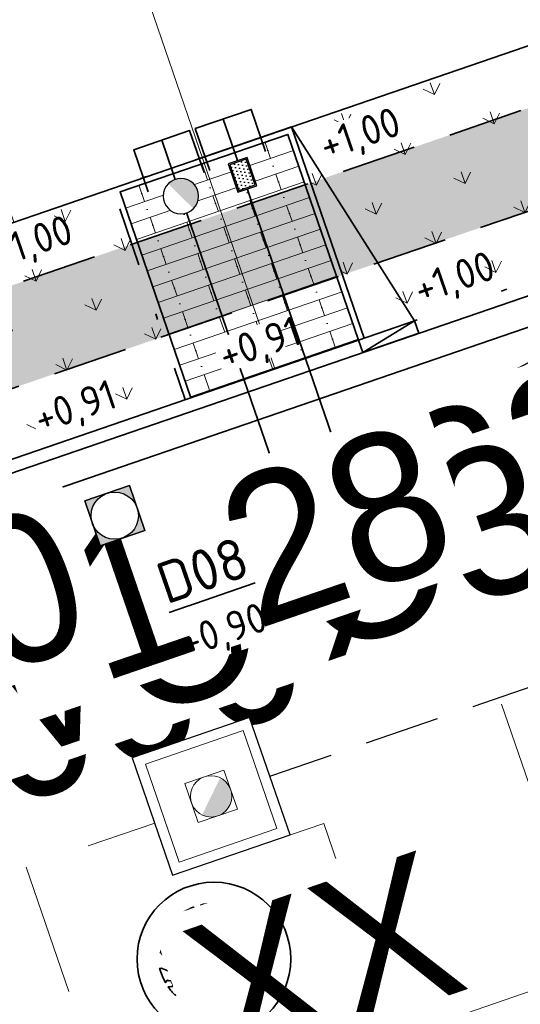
# Model space of a CAD drawing. Header units: metres. Extents: x 264779 to 275389, y 575281 to 580396.
# Tile 129 of 174: x 265422 to 265430, y 577019 to 577036. Entities that reach past the tile are written whole.
import ezdxf
from ezdxf.enums import TextEntityAlignment as Align

# ---------------------------------------------------------------- set-up
doc = ezdxf.new("R2018")
doc.units = ezdxf.units.M
doc.set_wipeout_variables(frame=1)
for name, pattern in [('AM-AS', [16, 10, -2, 2, -2]), ('B-WE-RI-HWA_HUISAANSLUITING_PVC_160-G', [20, 6.5, -1.5, 2.5, -1.5, 2.5, -1.5, 2.5, -1.5]), ('B-WE-RI-HWA_PVC_315-G', [10, 2, -1.125, 0.75, -1.125, 2, -1.125, 0.75, -1.125]), ('B-WE-VH-KANTOPSLUITING_OPSLUITBAND_[AFMETINGEN1]-G', [10, 5.5, -0.875, 0, -0.875, 1, -0.875, 0, -0.875]), ('B-WE-VH-KANTOPSLUITING_TROTTOIRBAND_RWS_[AFMETINGEN1]-G', [10, 2.5, -1.5, 0, -1.5, 0, -1.5, 0, -1.5, 0, -1.5]), ('DASHED', [19.05, 12.7, -6.35]), ('HIDDEN', [9.525, 6.35, -3.175])]:
    doc.linetypes.add(name, pattern=pattern)
for name, color, linetype, lineweight, true_color in [('N-BH-KG-GRENS_PERCEEL-G', 160, 'KG-PERCEEL', 18, 0x003fff), ('N-GV-GR-BOOM-S', 7, 'Continuous', 35, 0x00a500), ('N-GV-GR-GRAS_BERMKRUIDENMENGSEL-A', 7, 'Continuous', 18, 0x00a500), ('N-OI-RI-BELUCHTINGSDRAINAGE_PVC_160-G', 3, 'B-WE-RI-DRAINAGE_PVC_160-G', 35, 0x00ff00), ('N-OI-RI-DWA_ERFSCHEIDINGSPUT-S', 20, 'Continuous', 25, 0xff3f00), ('N-OI-RI-DWA_HUISAANSLUITING_PVC_160-G', 20, 'B-WE-RI-DWA_HUISAANSLUITING_PVC_160-G', 35, 0xff3f00), ('N-OI-RI-DWA_PVC_250-G', 20, 'B-WE-RI-DWA_PVC_250-G', 35, 0xff3f00), ('N-OI-RI-HWA_HUISAANSLUITING_PVC_160-G', 150, 'B-WE-RI-HWA_HUISAANSLUITING_PVC_160-G', 35, 0x007fff), ('N-OI-RI-HWA_HULPSTUK-S', 150, 'Continuous', 25, 0x007fff), ('N-OI-RI-HWA_PVC_315-G', 150, 'B-WE-RI-HWA_PVC_315-G', 35, 0x007fff), ('N-WE-RI-DWA_AFDEKKAP-G', 20, 'Continuous', 35, 0xff3f00), ('N-WE-RI-DWA_POMPPUT-G', 20, 'Continuous', 25, 0xff3f00), ('N-WE-RI-DWA_RIOOLPUT_INSPECTIEPUT-S', 20, 'Continuous', 25, 0xff3f00), ('N-WE-RI-HWA_AFDEKKAP-G', 150, 'Continuous', 35, 0x007fff), ('N-WE-VH-VERHARDING_STRAATBAKSTEEN_DIKFORMAAT_HALF_PAARS-BRUIN-A', 7, 'Continuous', 18, 0x66332b)]:
    doc.layers.add(name, color=color, linetype=linetype, lineweight=lineweight, true_color=true_color)
for name, color, linetype, lineweight in [('N-CO-AM-AS-G', 10, 'AM-AS', 9), ('N-OI-RI-ALGEMEEN-B.O.B.-T25', 7, 'Continuous', 25), ('N-OI-RI-ALGEMEEN-INFORMATIE-T25', 7, 'Continuous', 25), ('N-OI-RI-ALGEMEEN-STROOMRICHTING-S', 7, 'Continuous', 25), ('N-OI-RI-ALGEMEEN-VERHANG-T25', 7, 'Continuous', 25), ('N-WA-RI-DETAIL1-G', 1, 'HIDDEN', 18), ('N-WE-GW-BERM-G', 90, 'Continuous', 35), ('N-WE-KL-TRACE-A', 7, 'Continuous', 25), ('N-WE-KL-TRACE-G', 7, 'DASHED', 35), ('N-WE-RI-ALGEMEEN-PUTNUMMER_DWA-T35', 7, 'Continuous', 35), ('N-WE-VH-GOOT_SBS-G', 40, 'Continuous', 35), ('N-WE-VH-KANTOPSLUITING_ELEMENT_VERLOOPBAND_110-220x250_190-220x160-G', 40, 'Continuous', 35), ('N-WE-VH-KANTOPSLUITING_INRITBAND_190-220x160-G', 60, 'B-WE-VH-KANTOPSLUITING_GAZONBAND_[AFMETINGEN1]-G', 35), ('N-WE-VH-KANTOPSLUITING_OPSLUITBAND_100x200-G', 60, 'B-WE-VH-KANTOPSLUITING_OPSLUITBAND_[AFMETINGEN1]-G', 35), ('N-WE-VH-KANTOPSLUITING_TROTTOIRBAND_RWS_110-220x250-G', 60, 'B-WE-VH-KANTOPSLUITING_TROTTOIRBAND_RWS_[AFMETINGEN1]-G', 35), ('N-WE-VH-VERHARDING_STRAATBAKSTEEN_DIKFORMAAT_HALF-G', 40, 'Continuous', 35), ('N-WE-VH-VERHARDING_STRAATBAKSTEEN_DIKFORMAAT_KEPER-G', 40, 'Continuous', 35), ('N-XX-AL-HOOGTELABEL-T25-M', 7, 'Continuous', 25), ('T-WE-GR-TOEKOMSTIG-G', 3, 'DASHED', 25), ('X-XX-AL-AANPIJLING-T25', 7, 'Continuous', 25)]:
    doc.layers.add(name, color=color, linetype=linetype, lineweight=lineweight)
doc.layers.add('X-XX-AL-HULPLAAG-G', color=6, linetype='Continuous', lineweight=18, plot=False)
doc.styles.add('NLCS-ISO', font='NLCS-ISO.ttf')
doc.styles.add('NLCS-ISO-ANNOTATIVE-T25', font='NLCS-ISO.ttf', dxfattribs={"height": 2.5})
doc.styles.add('NLCS-ISO-ANNOTATIVE-T35', font='NLCS-ISO.ttf', dxfattribs={"height": 3.5})
doc.styles.add('NLCS-ISO-M1000-T25', font='NLCS-ISO.ttf', dxfattribs={"height": 2.5})
doc.styles.get("Standard").update_dxf_attribs({"font": 'arial.ttf'})
doc.linetypes.add('B-WE-RI-DRAINAGE_PVC_160-G', pattern='A,10.25,-3,[160,NLCS.shx,S=0.25,R=0,X=0,Y=0],-3.5,["o",Standard,S=1,R=0,X=-0.35,Y=-0.35],-3.25', length=20)
doc.linetypes.add('B-WE-RI-DWA_HUISAANSLUITING_PVC_160-G', pattern='A,2.5,-1,[160,NLCS.shx,S=0.25,R=0,X=0,Y=0],-1.5,[160,NLCS.shx,S=0.25,R=0,X=0,Y=0],-1.5,[160,NLCS.shx,S=0.25,R=0,X=0,Y=0],-1,2.5', length=10)
doc.linetypes.add('B-WE-RI-DWA_PVC_250-G', pattern='A,6,-5.5,["O   O   O",NLCS-ISO,S=0.5,R=0,X=-2.5,Y=-0.2],-3.5,5', length=20)
doc.linetypes.add('B-WE-VH-KANTOPSLUITING_GAZONBAND_[AFMETINGEN1]-G', pattern='A,4,-3,[160,NLCS.shx,S=0.25,R=0,X=0,Y=0],-3', length=10)
doc.linetypes.add('KG-PERCEEL', pattern='A,2.75,-1,["P",Standard,S=0.9,R=0,X=-0.5,Y=-0.45],-1,2.75,-1,[5,NLCS.shx,S=0.375,R=0,X=0,Y=0],-1', length=9.5)
doc.dimstyles.new('NLCS-ANNOTATIVE-T25-SCHRAP', dxfattribs={"dimtxt": 2.5, "dimasz": 1.4, "dimexe": 2, "dimexo": 2, "dimgap": 0.7, "dimtad": 1, "dimzin": 0, "dimtxsty": 'NLCS-ISO-ANNOTATIVE-T25', "dimblk": 'OBLIQUE', "dimcen": 2.5, "dimdle": 2, "dimclrd": 256, "dimclre": 256, "dimclrt": 256, "dimadec": 1, "dimazin": 0, "dimtfac": 1, "dimtofl": 0, "dimtmove": 1, "dimatfit": 0, "dimldrblk": 'OBLIQUE', "dimfxl": 2, "dimfxlon": 1, "dimtfillclr": 256, "dimtolj": 1, "dimtzin": 0, "dimlwd": 18, "dimlwe": 18, "dimarcsym": 0})

# ---------------------------------------------------------------- blocks, each defined once
blk = doc.blocks.new('_Oblique')
at = {"color": 0, "linetype": 'ByBlock', "lineweight": -2}
blk.add_line((-0.5, -0.5), (0.5, 0.5), dxfattribs=at)
blk = doc.blocks.new('*D110')
at = {"layer": 'Defpoints', "color": 0, "transparency": 16777216}
for p in [(265448.857, 577025.862), (265449.587, 577023.734), (265387.166, 577002.297)]:
    blk.add_point(p, dxfattribs=at)
at = {"layer": 'X-XX-AL-AANPIJLING-T25', "lineweight": 18, "transparency": 16777216}
for p, q in [((265448.986, 577025.484), (265448.727, 577026.24)), ((265386.057, 577004.295), (265449.235, 577025.992)), ((265386.565, 577004.047), (265386.305, 577004.803))]:
    blk.add_line(p, q, dxfattribs=at)
at = {"layer": 'X-XX-AL-AANPIJLING-T25', "lineweight": 18, "transparency": 16777216, "xscale": 0.28, "yscale": 0.28, "zscale": 0.28}
for p, rotation in [((265448.857, 577025.862), 18.95339913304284), ((265386.435, 577004.425), 198.9533991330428)]:
    blk.add_blockref('_Oblique', p, dxfattribs=dict(at, rotation=rotation))
at = {"layer": 'X-XX-AL-AANPIJLING-T25', "transparency": 16777216, "insert": (265415.314, 577014.808), "char_height": 0.5, "attachment_point": 5, "rotation": 18.9534, "style": 'NLCS-ISO-ANNOTATIVE-T25', "bg_fill": 3, "box_fill_scale": 1.1, "bg_fill_color": 256, "bg_fill_true_color": 13158600, "bg_fill_transparency": 0}
blk.add_mtext('\\A1;66,00', dxfattribs=at)
blk = doc.blocks.new('N-SRI-HWA_RIOOLPUT_INSPECTIEPUT_1500X1500-SO')
at = {"ltscale": 0.99999}
blk.add_wipeout([(-0.9, 0.9), (0.9, 0.9), (0.9, -0.9), (-0.9, -0.9)], dxfattribs=at)
h = blk.add_hatch(color=256, dxfattribs=at)
h.dxf.hatch_style = 1
h.paths.add_polyline_path([(0.212, 0.212, 0.668179), (-0.3, 0, 0.198912), (-0.212, -0.212)])
at = {"ltscale": 0.99999, "flags": 128}
blk.add_lwpolyline([(-0.9, -0.9), (0.9, -0.9), (0.9, 0.9), (-0.9, 0.9)], close=True, dxfattribs=at)
at = {"lineweight": 18, "ltscale": 0.99999, "flags": 128}
for points in [[(-0.75, -0.75), (0.75, -0.75), (0.75, 0.75), (-0.75, 0.75)], [(0, -0.3), (-0.3, -0.3), (-0.3, 0.3), (0.3, 0.3), (0.3, -0.3)]]:
    blk.add_lwpolyline(points, close=True, dxfattribs=at)
at = {"lineweight": 18, "ltscale": 0.99999}
blk.add_circle((0, 0), 0.3, dxfattribs=at)
blk = doc.blocks.new('*U156')
for p, q in [((-0.5, 0), (0, 0.11)), ((0, 0.11), (-0.5, 0.11)), ((-0.5, 0.11), (-0.5, 0)), ((0, 0), (0, 0.11)), ((-0.5, 0), (0, 0))]:
    blk.add_line(p, q)
blk = doc.blocks.new('*U158')
at = {"flags": 128}
blk.add_lwpolyline([(0, 0), (331.02, 113.69)], dxfattribs=at)
at = {"layer": 'N-OI-RI-ALGEMEEN-B.O.B.-T25', "lineweight": 30, "ltscale": 0.5, "oblique": 30, "flags": 5}
for tag, p in [('+0,00', (321.82, 109.997)), ('+0,01', (0.658, -0.305))]:
    blk.add_attdef(tag, text='', height=2.5, rotation=18.95519, dxfattribs=at).set_placement(p, align=Align.TOP_LEFT)
at = {"layer": 'N-OI-RI-ALGEMEEN-INFORMATIE-T25', "lineweight": 30, "ltscale": 0.5, "oblique": 30, "flags": 5}
blk.add_attdef('BETON%%C160', text='', height=2.5, rotation=18.95519, dxfattribs=at).set_placement((190.662, 68.629), align=Align.TOP_RIGHT)
at = {"layer": 'N-OI-RI-ALGEMEEN-VERHANG-T25', "lineweight": 30, "ltscale": 0.5, "oblique": 30, "flags": 5}
blk.add_attdef('1:1000', text='', height=2.5, rotation=18.95519, dxfattribs=at).set_placement((178.942, 60.927), align=Align.TOP_LEFT)
blk = doc.blocks.new('*U166')
at = {"layer": 'N-OI-RI-ALGEMEEN-STROOMRICHTING-S', "ltscale": 0.99999}
blk.add_hatch(color=256, dxfattribs=at).paths.add_polyline_path([(28.35, 9.736), (33.975, 10.676), (33.366, 12.45)])
at = {"flags": 128}
blk.add_lwpolyline([(0, 0), (118.343, 40.641)], dxfattribs=at)
at = {"layer": 'N-OI-RI-ALGEMEEN-STROOMRICHTING-S', "ltscale": 0.99999}
blk.add_lwpolyline([(28.35, 9.736), (33.975, 10.676), (33.366, 12.45)], close=True, dxfattribs=at)
at = {"layer": 'N-OI-RI-ALGEMEEN-B.O.B.-T25', "lineweight": 30, "ltscale": 0.5, "oblique": 30, "flags": 50}
for tag, p in [('+0,00', (109.632, 37.116)), ('+0,01', (2.656, 0.381))]:
    blk.add_attdef(tag, text='', height=2.5, rotation=18.95337, dxfattribs=at).set_placement(p, align=Align.TOP_LEFT)
at = {"layer": 'N-OI-RI-ALGEMEEN-INFORMATIE-T25', "lineweight": 30, "ltscale": 0.5, "oblique": 30, "flags": 50}
blk.add_attdef('BETON%%C160', text='', height=2.5, rotation=18.95337, dxfattribs=at).set_placement((54.828, 21.974), align=Align.TOP_RIGHT)
at = {"layer": 'N-OI-RI-ALGEMEEN-VERHANG-T25', "lineweight": 30, "ltscale": 0.5, "oblique": 30, "flags": 50}
blk.add_attdef('1:1000', text='', height=2.5, rotation=18.95337, dxfattribs=at).set_placement((41.652, 13.773), align=Align.TOP_LEFT)
blk = doc.blocks.new('*U170')
at = {"flags": 128}
blk.add_lwpolyline([(0, 0), (6.082, -17.71)], dxfattribs=at)
blk = doc.blocks.new('*U175')
at = {"ltscale": 0.99999}
blk.add_wipeout([(-1.125, 0.75), (1.125, 0.75), (1.125, -0.75), (-1.125, -0.75)], dxfattribs=at)
h = blk.add_hatch(color=256, dxfattribs=at)
h.paths.add_polyline_path([(1.125, 0.75), (-1.125, 0.75), (-1.125, -0.75), (1.125, -0.75)])
h.paths.add_polyline_path([(1.025, 0.65), (1.025, -0.65), (-1.025, -0.65), (-1.025, 0.65)], flags=16)
h = blk.add_hatch(dxfattribs=at)
h.set_pattern_fill('DOTS', color=256, scale=0.175, style=0)
h.set_pattern_definition([(0, (-0.975, -0.6), (0.138906, 0.277813), [0, -0.277813])])
h.paths.add_polyline_path([(-1.025, -0.65), (1.025, -0.65), (1.025, 0.65), (-1.025, 0.65)])
at = {"ltscale": 0.99999, "flags": 128}
for points in [[(-1.125, -0.75), (1.125, -0.75), (1.125, 0.75), (-1.125, 0.75)], [(-1.025, -0.65), (1.025, -0.65), (1.025, 0.65), (-1.025, 0.65)], [(-1.025, -0.65), (1.025, -0.65), (1.025, 0.65), (-1.025, 0.65)]]:
    blk.add_lwpolyline(points, close=True, dxfattribs=at)
blk = doc.blocks.new('N-SRI-PUT_VWA_KUNSTSTOF-SO')
at = {"ltscale": 0.99999}
blk.add_wipeout([(0, 1.5), (-0.586, 1.381), (-1.164, 0.946), (-1.449, 0.386), (-1.491, -0.164), (-1.403, -0.53), (-1.188, -0.915), (-0.842, -1.242), (-0.334, -1.462), (0.519, -1.407), (0.984, -1.132), (1.38, -0.588), (1.5, 0), (1.294, 0.759), (1.07, 1.051), (0.732, 1.309), (0.399, 1.446)], dxfattribs=at)
h = blk.add_hatch(color=256, dxfattribs=at)
edge = h.paths.add_edge_path()
edge.add_line((1.043, 1.078), (-1.063, -1.058))
edge.add_arc((0, 0), 1.5, 224.85367, 405.95863)
at = {"ltscale": 0.99999, "flags": 128}
blk.add_lwpolyline([(1.5, 0, 1), (-1.5, 0, 1), (1.5, 0)], format="xyb", close=True, dxfattribs=at)
blk = doc.blocks.new('BOOM')
blk.add_lwpolyline([(0.399, 4.344), (0.407, 4.354), (0.414, 4.362), (0.422, 4.369), (0.429, 4.376), (0.436, 4.383), (0.442, 4.39), (0.449, 4.397), (0.456, 4.406), (0.462, 4.416), (0.468, 4.428), (0.473, 4.442), (0.476, 4.459), (0.477, 4.479), (0.475, 4.504), (0.469, 4.533), (0.438, 4.642, -0.52938), (0.488, 4.701, -0.087139), (2.045, 4.264, -0.372341), (2.106, 4.124), (2.17, 3.798), (2.01, 3.638), (1.837, 3.675), (1.629, 3.519), (1.709, 3.321), (1.923, 3.252), (2.5, 3.385), (2.641, 3.307), (2.627, 3.183), (2.496, 3.102), (2.376, 2.712), (2.529, 2.462), (2.921, 3.086, -0.504641), (3.14, 2.895, 0.331948), (3.267, 2.693, 0.282008), (3.681, 2.769), (3.648, 2.752, -0.512156), (3.838, 2.751, -0.16076), (4.697, -0.052), (4.589, -0.156), (4.588, -0.271), (4.483, -0.29), (4.496, -0.404), (4.332, -0.351), (4.282, -0.479), (4.484, -0.613), (4.548, -0.664), (4.659, -0.552, -0.106371), (4.002, -2.407), (3.416, -2.029), (3.308, -2.104), (3.238, -1.793), (3.03, -1.543), (2.788, -1.545), (2.793, -1.835), (2.61, -2.469), (2.637, -2.59), (2.771, -2.609), (3.623, -2.935, -0.236298), (-0.208, -4.622, 0.159625), (-0.32, -4.398, 0.350802), (-0.29, -4.175, -0.504641), (-0.553, -4.05), (-0.489, -3.845), (-0.597, -3.653), (-0.739, -3.667), (-0.76, -3.821), (-0.868, -3.883), (-0.996, -3.785), (-1.106, -3.204), (-1.19, -3.12), (-1.403, -3.126), (-1.462, -3.379), (-1.549, -3.406), (-1.631, -3.617), (-1.847, -3.501, 0.733583), (-1.768, -3.663, -0.861625), (-1.724, -3.806, 0.279978), (-1.884, -4.05), (-1.877, -4.059, -0.827056), (-2.036, -4.225, -0.116774), (-3.828, -2.357), (-3.793, -2.35), (-3.765, -2.342), (-3.742, -2.333), (-3.724, -2.324), (-3.71, -2.313), (-3.7, -2.303), (-3.692, -2.292), (-3.474, -2.014), (-3.469, -2.004), (-3.465, -1.994), (-3.462, -1.985), (-3.459, -1.976), (-3.456, -1.967), (-3.452, -1.957), (-3.449, -1.946), (-3.444, -1.935), (-3.438, -1.923), (-3.431, -1.909), (-3.424, -1.895), (-3.416, -1.881), (-3.408, -1.866), (-3.401, -1.851), (-3.395, -1.836), (-3.389, -1.821), (-3.385, -1.806), (-3.381, -1.792), (-3.38, -1.779), (-3.379, -1.766), (-3.38, -1.755), (-3.382, -1.745), (-3.385, -1.737), (-3.389, -1.731), (-3.395, -1.726), (-3.402, -1.723), (-3.41, -1.722), (-3.419, -1.721), (-3.428, -1.72), (-3.438, -1.719), (-3.449, -1.717), (-3.459, -1.715), (-3.47, -1.711), (-3.481, -1.706), (-3.493, -1.699), (-3.504, -1.692), (-3.516, -1.684), (-3.528, -1.675), (-3.54, -1.665), (-3.552, -1.656), (-3.565, -1.646), (-3.577, -1.635), (-3.59, -1.625), (-3.602, -1.614), (-3.826, -1.87), (-3.837, -1.858), (-3.847, -1.844), (-3.857, -1.83), (-3.865, -1.814), (-3.876, -1.799), (-3.89, -1.786), (-3.911, -1.778), (-3.94, -1.774), (-3.982, -1.778), (-4.037, -1.791), (-4.109, -1.814, -0.040997), (-4.417, -0.947), (-4.257, -0.975), (-4.114, -1.066), (-4.038, -0.997), (-3.947, -0.855), (-4.035, -0.721), (-3.986, -0.523), (-4.167, -0.508), (-4.289, -0.39), (-4.51, -0.535, -0.05814), (-4.599, 0.764), (-4.473, 0.74), (-3.963, 0.336), (-3.743, 0.412), (-2.884, 0.639), (-2.811, 0.922), (-3.143, 1.054), (-3.194, 1.163), (-3.8, 1.46), (-3.813, 1.631), (-4.018, 1.804), (-4.101, 1.973), (-3.961, 2.193), (-3.649, 2.242), (-3.365, 2.427), (-3.362, 2.619), (-3.539, 2.827), (-3.492, 2.915), (-3.562, 3.052, -0.13428), (-1.534, 4.458, -0.541727), (-1.472, 4.41), (-1.482, 4.277), (-1.48, 4.209), (-1.471, 4.156), (-1.456, 4.117), (-1.437, 4.088), (-1.415, 4.066), (-1.393, 4.05), (-1.371, 4.035), (-1.351, 4.019), (-1.333, 4.003), (-1.317, 3.988), (-1.301, 3.973), (-1.287, 3.96), (-1.272, 3.949), (-1.257, 3.942), (-1.242, 3.938), (-1.226, 3.939), (-1.209, 3.943), (-1.192, 3.95), (-1.173, 3.959), (-1.155, 3.969), (-1.136, 3.98), (-1.116, 3.989), (-1.097, 3.997), (-1.077, 4.003), (-1.057, 4.008), (-1.038, 4.011), (-1.019, 4.013), (-1.001, 4.016), (-0.983, 4.019), (-0.966, 4.024), (-0.95, 4.031), (-0.935, 4.04), (-0.922, 4.051), (-0.909, 4.064), (-0.897, 4.079), (-0.888, 3.987), (-0.867, 3.963), (-0.769, 3.797), (-0.563, 3.684), (-0.855, 4.156), (-0.849, 4.171), (-0.845, 4.184), (-0.844, 4.198), (-0.844, 4.212), (-0.848, 4.225), (-0.854, 4.239), (-0.865, 4.253), (-0.878, 4.268), (-0.896, 4.284), (-0.917, 4.303), (-0.941, 4.325), (-0.968, 4.351), (-0.998, 4.383), (-1.03, 4.421), (-1.106, 4.519, -0.543104), (-1.08, 4.593, -0.046766), (-0.216, 4.718, -0.385168), (-0.167, 4.678), (-0.14, 4.501), (-0.127, 4.446), (-0.112, 4.407), (-0.096, 4.382), (-0.079, 4.368), (-0.061, 4.361), (-0.043, 4.358), (-0.025, 4.357), (-0.008, 4.355), (0.009, 4.352), (0.025, 4.348), (0.041, 4.343), (0.056, 4.337), (0.071, 4.33), (0.086, 4.324), (0.1, 4.317), (0.114, 4.31), (0.128, 4.304), (0.141, 4.297), (0.154, 4.29), (0.166, 4.283), (0.177, 4.276), (0.186, 4.268), (0.195, 4.26), (0.202, 4.252), (0.208, 4.243), (0.213, 4.234), (0.218, 4.226), (0.223, 4.219), (0.228, 4.213), (0.233, 4.208), (0.24, 4.205), (0.248, 4.203), (0.256, 4.204), (0.266, 4.207), (0.276, 4.211), (0.287, 4.217), (0.298, 4.225), (0.31, 4.234), (0.321, 4.244), (0.332, 4.256), (0.342, 4.269), (0.353, 4.282), (0.363, 4.295), (0.372, 4.309), (0.381, 4.321), (0.39, 4.333)], format="xyb", close=True)
blk.add_circle((0, 0), 0.138)
at = {"lineweight": 30, "flags": 104}
blk.add_attdef('01', text='', height=1.8, dxfattribs=at).set_placement((-2.447, 3.094), align=Align.TOP_LEFT)
blk = doc.blocks.new('*U207')
at = {"flags": 128}
blk.add_lwpolyline([(0, 0), (204.169, 70.115)], dxfattribs=at)
at = {"layer": 'N-OI-RI-ALGEMEEN-B.O.B.-T25', "lineweight": 30, "ltscale": 0.5, "oblique": 30, "flags": 50}
for tag, p in [('+0,00', (195.459, 66.591)), ('+0,01', (2.656, 0.381))]:
    blk.add_attdef(tag, text='', height=2.5, rotation=18.95337, dxfattribs=at).set_placement(p, align=Align.TOP_LEFT)
at = {"layer": 'N-OI-RI-ALGEMEEN-INFORMATIE-T25', "lineweight": 30, "ltscale": 0.5, "oblique": 30, "flags": 50}
blk.add_attdef('BETON%%C160', text='', height=2.5, rotation=18.95337, dxfattribs=at).set_placement((125.136, 46.119), align=Align.TOP_RIGHT)
at = {"layer": 'N-OI-RI-ALGEMEEN-VERHANG-T25', "lineweight": 30, "ltscale": 0.5, "oblique": 30, "flags": 50}
blk.add_attdef('1:1000', text='', height=2.5, rotation=18.95337, dxfattribs=at).set_placement((114.179, 38.677), align=Align.TOP_LEFT)
blk = doc.blocks.new('N-SRI-PUT_SWA-SO')
at = {"ltscale": 0.99999}
blk.add_wipeout([(-2, 2), (2, 2), (2, -2), (-2, -2)], dxfattribs=at)
h = blk.add_hatch(color=256, dxfattribs=at)
h.paths.add_polyline_path([(-2, 2), (0, 2, 0.41155), (-2, 0.018)])
h.paths.add_polyline_path([(-2, -0.018, 0.408866), (-0.018, -2), (-2, -2)])
h.paths.add_polyline_path([(2, -0.018), (2, -2), (0.018, -2, 0.408866)])
h = blk.add_hatch(color=256, dxfattribs=at)
h.paths.add_polyline_path([(0, 2, -0.41155), (2, 0.018), (2, 2)])
h.paths.add_polyline_path([(2, -0.018, -0.408866), (0.018, -2), (2, -2)])
h.paths.add_polyline_path([(-0.018, -2, -0.408866), (-2, -0.018), (-2, -2)])
at = {"ltscale": 0.99999, "flags": 128}
for points in [[(-2, 2), (2, 2), (2, -2), (-2, -2)], [(2, -2), (2, 2), (-2, 2), (-2, -2)]]:
    blk.add_lwpolyline(points, close=True, dxfattribs=at)
at = {"ltscale": 0.99999}
blk.add_circle((0, 0), 2, dxfattribs=at)

msp = doc.modelspace()

# ---------------------------------------------------------------- hatches: boundary and pattern name
at = {"layer": 'N-GV-GR-GRAS_BERMKRUIDENMENGSEL-A'}
h = msp.add_hatch(dxfattribs=at)
h.set_pattern_fill('AGR-KRUIDEN', color=256, scale=0.5625, pattern_type=2)
h.set_pattern_definition([(109.0885258, (229501.04305, 679392.79214), (-1.011904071, 0.491604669), [0.2109375, -1.380052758]), (64.0885258, (229501.043, 679392.7921), (-1.011904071, 0.491604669), [0.2109375, -0.9140625]), (154.0885258, (229501.043, 679392.7921), (-0.491604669, -1.011904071), [0.2109375, -0.9140625])])
h.paths.add_polyline_path([(265429.483, 577035.215), (265426.267, 577034.111), (265427.495, 577030.535), (265430.711, 577031.64)])
h = msp.add_hatch(dxfattribs=at)
h.set_pattern_fill('AGR-KRUIDEN', color=256, scale=0.5625, pattern_type=2)
h.set_pattern_definition([(109.0885258, (229494.801, 679390.6485), (-1.011904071, 0.491604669), [0.2109375, -1.380052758]), (64.0885258, (229494.801, 679390.6485), (-1.011904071, 0.491604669), [0.2109375, -0.9140625]), (154.0885258, (229494.801, 679390.6485), (-0.491604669, -1.011904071), [0.2109375, -0.9140625])])
h.paths.add_polyline_path([(265423.241, 577033.071), (265420.025, 577031.967), (265421.253, 577028.392), (265424.469, 577029.496)])
at = {"layer": 'N-WE-KL-TRACE-A'}
h = msp.add_hatch(dxfattribs=at)
h.set_pattern_fill('DOTS', color=256, scale=0.5, angle=-0.069)
h.set_pattern_definition([(19.019479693, (53607.36198, 115305.85214), (0.02330677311, 0.175950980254), [0, -0.15875])])
h.paths.add_polyline_path([(265327.755, 576975.274), (265328.284, 576973.732), (265330.649, 576974.544), (265330.811, 576974.071), (265328.447, 576973.259), (265331.026, 576965.75), (265333.39, 576966.562), (265333.553, 576966.089), (265330.715, 576965.115), (265327.282, 576975.112), (265302.25, 576966.515), (265296.331, 576983.937), (265248.543, 576967.444), (265253.844, 576952.084), (265253.371, 576951.921), (265248.07, 576967.281), (265234.364, 576962.551), (265234.2, 576963.023), (265259.96, 576971.913), (265257.072, 576980.279), (265257.545, 576980.442), (265260.432, 576972.076), (265286.9, 576981.211), (265284.013, 576989.577), (265284.486, 576989.74), (265287.373, 576981.374), (265296.17, 576984.41), (265285.353, 577016.246), (265286.915, 577016.777), (265303.28, 576968.613), (265380.151, 576995.012), (265363.785, 577042.669), (265365.346, 577043.205), (265374.891, 577015.41), (265455.352, 577043.041), (265455.888, 577041.481), (265375.427, 577013.849), (265382.777, 576992.446), (265464.49, 577020.508), (265464.652, 577020.035), (265462.288, 577019.223), (265464.867, 577011.713), (265467.231, 577012.525), (265467.393, 577012.052), (265464.556, 577011.078), (265461.815, 577019.06), (265382.94, 576991.973), (265393.03, 576962.587), (265427.338, 576974.369), (265424.627, 576982.267), (265426.188, 576982.803), (265428.899, 576974.905), (265473.51, 576990.225), (265474.05, 576988.666), (265393.566, 576961.027), (265400.927, 576939.596), (265399.367, 576939.06), (265392.005, 576960.491), (265390.587, 576960.004), (265390.051, 576961.564), (265391.47, 576962.051), (265380.687, 576993.452), (265356.28, 576985.07), (265359.713, 576975.073), (265356.876, 576974.099), (265356.713, 576974.571), (265359.078, 576975.383), (265356.499, 576982.893), (265354.134, 576982.081), (265353.972, 576982.554), (265356.336, 576983.366), (265355.807, 576984.907)])
at = {"layer": 'N-WE-VH-VERHARDING_STRAATBAKSTEEN_DIKFORMAAT_HALF_PAARS-BRUIN-A'}
h = msp.add_hatch(dxfattribs=at)
h.set_pattern_fill('AVH-SBS_DIKFORMAAT_HALFST', color=256, scale=28.125, angle=-0.1351, pattern_type=2)
h.set_pattern_definition([(18.95339913, (727779.0963, 366824.54833), (-0.09134972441, 0.26600148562), []), (108.95339913, (727780.1603, 366824.9137), (-1.0640059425, -0.3653988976), [0.28125, -0.28125]), (108.95339913, (727779.537, 366824.997), (-1.0640059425, -0.3653988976), [0.28125, -0.28125]), (18.95339913, (727779.5826, 366824.86403), (-0.1826994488, 0.53200297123), [0, -0.5625, 0, 0, 0]), (18.95339913, (727779.49127, 366825.13003), (-0.1826994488, 0.53200297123), [0, -0.5625, 0, 0, 0])])
h.paths.add_polyline_path([(265426.205, 577033.983), (265423.368, 577033.009), (265424.563, 577029.529), (265427.4, 577030.503)])

# ---------------------------------------------------------------- linework, layer by layer
at = {"layer": 'N-BH-KG-GRENS_PERCEEL-G'}
msp.add_lwpolyline([(265409.544, 577068.122), (265419.92, 577071.619), (265431.928, 577036.054), (265421.571, 577032.498)], close=True, dxfattribs=at)
at = {"layer": 'N-CO-AM-AS-G'}
msp.add_lwpolyline([(265380.866, 577012.175), (265447.78, 577035.154), (265463.208, 576990.23), (265396.294, 576967.25)], dxfattribs=at)
at = {"layer": 'N-OI-RI-DWA_HUISAANSLUITING_PVC_160-G', "flags": 128}
for points in [[(265424.071, 577033.885), (265424.345, 577033.088)], [(265424.447, 577032.79), (265425.939, 577028.447)]]:
    msp.add_lwpolyline(points, dxfattribs=at)
at = {"layer": 'N-OI-RI-HWA_HUISAANSLUITING_PVC_160-G', "flags": 128}
for points in [[(265425.385, 577033.446), (265425.112, 577034.242)], [(265427.466, 577027.386), (265425.488, 577033.148)]]:
    msp.add_lwpolyline(points, dxfattribs=at)
at = {"layer": 'N-WA-RI-DETAIL1-G', "ltscale": 0.35, "flags": 128}
for points in [[(265429.817, 577024.346), (265431.441, 577019.617), (265436.17, 577021.241), (265434.546, 577025.97)], [(265421.778, 577021.585), (265423.402, 577016.856), (265428.131, 577018.48), (265426.811, 577022.328), (265424.255, 577021.451), (265423.953, 577022.332)]]:
    msp.add_lwpolyline(points, close=True, dxfattribs=at)
at = {"layer": 'N-WE-GW-BERM-G', "flags": 128}
for points in [[(265458.35, 577045.128), (265385.301, 577020.042), (265373.991, 577052.977)], [(265426.267, 577034.111), (265428.346, 577030.828)]]:
    msp.add_lwpolyline(points, dxfattribs=at)
at = {"layer": 'N-WE-KL-TRACE-G', "ltscale": 0.1}
msp.add_lwpolyline([(265374.891, 577015.41), (265455.352, 577043.041), (265455.888, 577041.481), (265375.427, 577013.849)], dxfattribs=at)
at = {"layer": 'N-WE-RI-DWA_AFDEKKAP-G', "flags": 128}
msp.add_lwpolyline([(265424.788, 577033.338), (265424.544, 577034.048), (265423.599, 577033.723), (265423.842, 577033.013)], dxfattribs=at)
at = {"layer": 'N-WE-RI-HWA_AFDEKKAP-G', "flags": 128}
msp.add_lwpolyline([(265425.828, 577033.695), (265425.585, 577034.405), (265424.639, 577034.08), (265424.883, 577033.371)], dxfattribs=at)
at = {"layer": 'N-WE-VH-GOOT_SBS-G', "flags": 128}
for points in [[(265451.797, 577028.075), (265448.711, 577037.06), (265388.654, 577016.436, -0.414214), (265380.395, 577020.472), (265372.163, 577044.444), (265367.907, 577042.982), (265383.61, 576997.257, -0.414214), (265379.573, 576988.999), (265354.693, 576980.454), (265354.531, 576980.927), (265379.411, 576989.471, 0.414214), (265383.137, 576997.095), (265367.272, 577043.292), (265372.474, 577045.079), (265380.868, 577020.634, 0.414214), (265388.492, 577016.908), (265449.022, 577037.696), (265452.27, 577028.238)], [(265387.866, 576998.719), (265385.592, 577005.339, -0.414214), (265389.629, 577013.598), (265440.701, 577031.137, -0.414214), (265448.96, 577027.101), (265451.233, 577020.48, -0.414214), (265447.197, 577012.222), (265396.125, 576994.683, -0.414214)], [(265389.791, 577013.125), (265440.863, 577030.664, -0.414214), (265448.487, 577026.939), (265450.76, 577020.318, -0.414214), (265447.034, 577012.695), (265395.962, 576995.155, -0.414214), (265388.339, 576998.881), (265386.065, 577005.502, -0.414214)]]:
    msp.add_lwpolyline(points, format="xyb", close=True, dxfattribs=at)
at = {"layer": 'N-WE-VH-KANTOPSLUITING_INRITBAND_190-220x160-G', "flags": 128}
msp.add_lwpolyline([(265418.321, 577027.385), (265427.4, 577030.503)], dxfattribs=at)
at = {"layer": 'N-WE-VH-KANTOPSLUITING_OPSLUITBAND_100x200-G', "flags": 128}
msp.add_lwpolyline([(265427.495, 577030.535), (265426.267, 577034.111), (265423.241, 577033.071), (265424.469, 577029.496)], dxfattribs=at)
at = {"layer": 'N-WE-VH-KANTOPSLUITING_TROTTOIRBAND_RWS_110-220x250-G', "ltscale": 0.99999, "flags": 128}
msp.add_lwpolyline([(265438.229, 577034.222), (265428.346, 577030.828)], dxfattribs=at)
msp.add_lwpolyline([(265389.862, 577012.917), (265440.935, 577030.456, -0.414214), (265448.279, 577026.867), (265450.552, 577020.247, -0.414214), (265446.963, 577012.903), (265395.891, 576995.364, -0.414214), (265388.547, 576998.953), (265386.273, 577005.573, -0.414214)], format="xyb", close=True, dxfattribs=at)
at = {"layer": 'N-WE-VH-VERHARDING_STRAATBAKSTEEN_DIKFORMAAT_HALF-G', "flags": 128}
msp.add_lwpolyline([(265424.563, 577029.529), (265423.368, 577033.009), (265426.205, 577033.983), (265427.4, 577030.503)], dxfattribs=at)
at = {"layer": 'N-WE-VH-VERHARDING_STRAATBAKSTEEN_DIKFORMAAT_KEPER-G', "flags": 128}
for points in [[(265367.907, 577042.982), (265383.61, 576997.257, -0.414214), (265379.573, 576988.999), (265354.693, 576980.454), (265356.155, 576976.198), (265381.035, 576984.743, -0.414214), (265389.294, 576980.706), (265403.405, 576939.617), (265407.661, 576941.079), (265401.02, 576960.415, -0.414214), (265405.057, 576968.674), (265465.114, 576989.298), (265459.755, 577004.904, -0.414214), (265463.791, 577013.162), (265466.672, 577014.152), (265465.211, 577018.408), (265462.329, 577017.418, -0.414214), (265454.071, 577021.455), (265448.711, 577037.06), (265388.654, 577016.436, -0.414214), (265380.395, 577020.472), (265372.163, 577044.444)], [(265387.866, 576998.719), (265385.592, 577005.339, -0.414214), (265389.629, 577013.598), (265440.701, 577031.137, -0.414214), (265448.96, 577027.101), (265451.233, 577020.48, -0.414214), (265447.197, 577012.222), (265396.125, 576994.683, -0.414214)]]:
    msp.add_lwpolyline(points, format="xyb", close=True, dxfattribs=at)
at = {"layer": 'X-XX-AL-HULPLAAG-G', "flags": 128}
msp.add_lwpolyline([(265420.741, 577045.277), (265425.982, 577030.016)], dxfattribs=at)

# ---------------------------------------------------------------- block references
at = {"layer": 'N-GV-GR-BOOM-S'}
ref = msp.add_blockref('BOOM', (265424.954, 577020.032), dxfattribs=dict(at, xscale=0.2, yscale=0.2, zscale=0.2, rotation=19.0885257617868))
lines = msp.add_mtext('XX', dxfattribs={"layer": '0', "insert": (265424.289, 577020.457), "char_height": 2.5, "attachment_point": 1, "rotation": 19.0885, "bg_fill": 3, "box_fill_scale": 1.125, "bg_fill_color": 256, "bg_fill_transparency": 0})
ref.add_attrib('01', '', (265424.289, 577020.457)).embed_mtext(lines)
at = {"layer": 'N-OI-RI-DWA_PVC_250-G'}
ref = msp.add_blockref('*U166', (265423.655, 577027.662), dxfattribs=dict(at, xscale=0.2, yscale=0.2, zscale=0.2))
lines = msp.add_mtext('-1,28', dxfattribs={"layer": 'N-OI-RI-ALGEMEEN-B.O.B.-T25', "ltscale": 0.5, "insert": (265424.186, 577027.739), "char_height": 2.5, "attachment_point": 1, "rotation": 18.9534, "bg_fill": 3, "box_fill_scale": 1.1, "bg_fill_color": 256, "bg_fill_transparency": 0})
ref.add_attrib('+0,01', '', (265424.186, 577027.739)).embed_mtext(lines)
at = {"layer": 'N-OI-RI-DWA_PVC_250-G', "xscale": 0.2, "yscale": 0.2, "zscale": 0.2}
msp.add_blockref('*U170', (265423.407, 577027.154), dxfattribs=at)
at = {"layer": 'N-OI-RI-HWA_PVC_315-G'}
ref = msp.add_blockref('*U158', (265380.424, 577011.23), dxfattribs=dict(at, xscale=0.2, yscale=0.2, zscale=0.2))
lines = msp.add_mtext('1:1000', dxfattribs={"layer": 'N-OI-RI-ALGEMEEN-VERHANG-T25', "ltscale": 0.5, "insert": (265416.212, 577023.416), "char_height": 2.5, "attachment_point": 1, "rotation": 18.9552, "bg_fill": 3, "box_fill_scale": 1.1, "bg_fill_color": 256, "bg_fill_transparency": 0})
ref.add_attrib('1:1000', '', (265416.212, 577023.416)).embed_mtext(lines)
lines = msp.add_mtext('PVC %%C315', dxfattribs={"layer": 'N-OI-RI-ALGEMEEN-INFORMATIE-T25', "ltscale": 0.5, "insert": (265418.556, 577024.956), "char_height": 2.5, "attachment_point": 1, "rotation": 18.9552, "bg_fill": 3, "box_fill_scale": 1.1, "bg_fill_color": 256, "bg_fill_transparency": 0})
ref.add_attrib('BETON%%C160', '', (265418.556, 577024.956)).embed_mtext(lines)
at = {"layer": 'N-WE-VH-KANTOPSLUITING_ELEMENT_VERLOOPBAND_110-220x250_190-220x160-G', "xscale": 2, "yscale": 2, "zscale": 2, "rotation": 18.95339915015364}
msp.add_blockref('*U156', (265428.418, 577030.62), dxfattribs=at)

# ---------------------------------------------------------------- next in the draw order: block references
at = {"layer": 'N-OI-RI-DWA_ERFSCHEIDINGSPUT-S', "xscale": 0.2000000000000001, "yscale": 0.2000000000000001, "zscale": 0.2000000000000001, "rotation": 89.86487337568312}
msp.add_blockref('N-SRI-PUT_VWA_KUNSTSTOF-SO', (265424.396, 577032.939), dxfattribs=at)
at = {"layer": 'N-OI-RI-HWA_HULPSTUK-S', "xscale": 0.2250000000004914, "yscale": 0.2250000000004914, "zscale": 0.2250000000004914, "rotation": 108.9533991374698}
msp.add_blockref('*U175', (265425.437, 577033.297), dxfattribs=at)

# ---------------------------------------------------------------- next in the draw order: texts
at = {"layer": 'N-XX-AL-HOOGTELABEL-T25-M', "insert": (265421.143, 577032.19), "char_height": 0.5, "width": 1.04288, "attachment_point": 1, "rotation": 18.9534, "style": 'NLCS-ISO-M1000-T25', "bg_fill": 3, "box_fill_scale": 1.1, "bg_fill_color": 256, "bg_fill_transparency": 0}
msp.add_mtext('+1,00', dxfattribs=at)

# ---------------------------------------------------------------- next in the draw order: dimensions: what is measured, and where the dimension line sits
at = {"layer": 'X-XX-AL-AANPIJLING-T25'}
dim = msp.add_linear_dim(base=(265448.857, 577025.862), p1=(265387.166, 577002.297), p2=(265449.587, 577023.734), angle=18.9534, dimstyle='NLCS-ANNOTATIVE-T25-SCHRAP', override={"dimtfill": 1}, dxfattribs=at)
dim.commit()
dim.dimension.update_dxf_attribs({"geometry": '*D110', "text_midpoint": (265415.457, 577014.392), "dimtype": 160})

# ---------------------------------------------------------------- next in the draw order: linework, layer by layer
at = {"layer": 'N-OI-RI-BELUCHTINGSDRAINAGE_PVC_160-G'}
msp.add_circle((265424.954, 577020.032), 1.3, dxfattribs=at)
at = {"layer": 'T-WE-GR-TOEKOMSTIG-G', "ltscale": 0.1, "flags": 128}
msp.add_lwpolyline([(265425.735, 577023.069), (265506.126, 577050.677)], dxfattribs=at)

# ---------------------------------------------------------------- next in the draw order: block references
at = {"layer": 'N-OI-RI-DWA_PVC_250-G'}
ref = msp.add_blockref('*U207', (265382.065, 577013.38), dxfattribs=dict(at, xscale=0.2, yscale=0.2, zscale=0.2))
lines = msp.add_mtext('-1,28', dxfattribs={"layer": 'N-OI-RI-ALGEMEEN-B.O.B.-T25', "ltscale": 0.5, "insert": (265421.156, 577026.698), "char_height": 2.5, "attachment_point": 1, "rotation": 18.9534, "bg_fill": 3, "box_fill_scale": 1.1, "bg_fill_color": 256, "bg_fill_transparency": 0})
ref.add_attrib('+0,00', '', (265421.156, 577026.698)).embed_mtext(lines)
lines = msp.add_mtext('PVC %%C250', dxfattribs={"layer": 'N-OI-RI-ALGEMEEN-INFORMATIE-T25', "ltscale": 0.5, "insert": (265407.092, 577022.603), "char_height": 2.5, "attachment_point": 1, "rotation": 18.9534, "bg_fill": 3, "box_fill_scale": 1.1, "bg_fill_color": 256, "bg_fill_transparency": 0})
ref.add_attrib('BETON%%C160', '', (265407.092, 577022.603)).embed_mtext(lines)

# ---------------------------------------------------------------- next in the draw order: block references
at = {"layer": 'N-WE-RI-DWA_POMPPUT-G', "xscale": 1.166666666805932, "yscale": 1.166666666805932, "zscale": 1.166666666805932, "rotation": 198.9760524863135}
msp.add_blockref('N-SRI-HWA_RIOOLPUT_INSPECTIEPUT_1500X1500-SO', (265424.907, 577022.785), dxfattribs=at)
at = {"layer": 'N-WE-RI-DWA_RIOOLPUT_INSPECTIEPUT-S', "xscale": 0.2, "yscale": 0.2, "zscale": 0.2, "rotation": 288.9533991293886}
msp.add_blockref('N-SRI-PUT_SWA-SO', (265423.277, 577027.533), dxfattribs=at)

# ---------------------------------------------------------------- next in the draw order: texts
at = {"layer": 'N-WE-RI-ALGEMEEN-PUTNUMMER_DWA-T35', "insert": (265424.94, 577026.099), "char_height": 0.7, "width": 0.7, "attachment_point": 5, "rotation": 19.0885, "style": 'NLCS-ISO-ANNOTATIVE-T35', "bg_fill": 3, "box_fill_scale": 1.1, "bg_fill_color": 256, "bg_fill_true_color": 13158600, "bg_fill_transparency": 0}
msp.add_mtext('{\\LD08\\P\\H0.71429x;\\l+0,90}', dxfattribs=at)
at = {"layer": 'N-XX-AL-HOOGTELABEL-T25-M', "char_height": 0.5, "width": 1.04288, "attachment_point": 1, "rotation": 18.9534, "style": 'NLCS-ISO-M1000-T25', "bg_fill": 3, "box_fill_scale": 1.1, "bg_fill_color": 256, "bg_fill_transparency": 0}
for s, insert in [('+1,00', (265426.689, 577034.014)), ('+1,00', (265428.285, 577031.58)), ('+0,91', (265424.982, 577030.465)), ('+0,91', (265421.861, 577029.394))]:
    msp.add_mtext(s, dxfattribs=dict(at, insert=insert))

doc.saveas('drawing.dxf')
